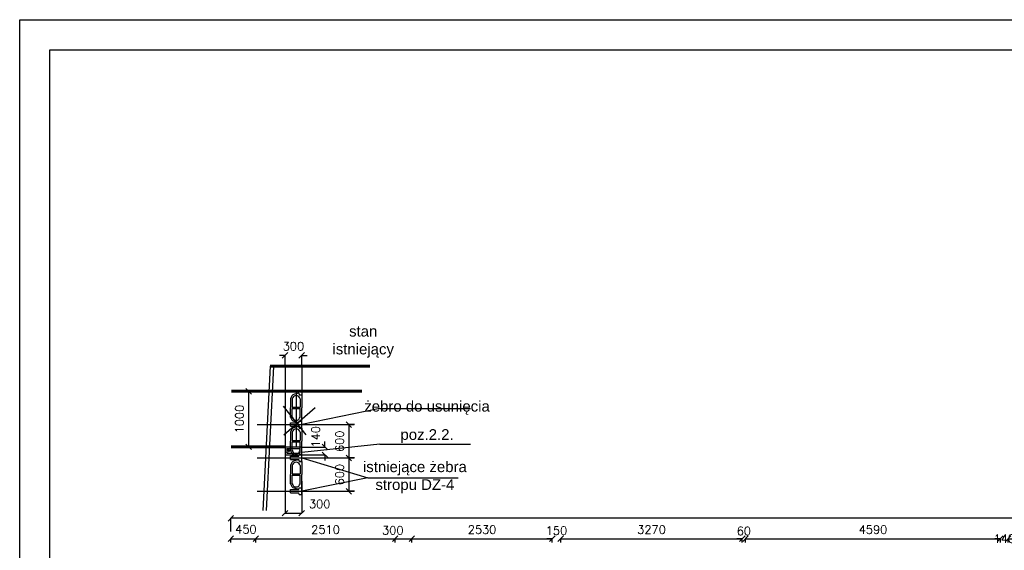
# Model space of a CAD drawing. Header units: millimetres. Extents: x -29041 to 64500, y 110629 to 283923.
# Tile 9 of 49: x -5566 to 12167, y 144107 to 153657. Entities that reach past the tile are written whole.
import ezdxf

# ---------------------------------------------------------------- set-up
doc = ezdxf.new("R2010")
doc.units = ezdxf.units.MM
doc.linetypes.add('ACAD_ISO04W100', pattern=[30, 24, -3, 0, -3])
for name, color, linetype in [('beton', 7, 'Continuous'), ('cienka', 1, 'Continuous'), ('konstrukcja', 3, 'Continuous'), ('LC_Rzutnia', 7, 'Continuous'), ('osie', 1, 'ACAD_ISO04W100'), ('sciany', 7, 'Continuous'), ('ZBR_PRET', 3, 'Continuous')]:
    doc.layers.add(name, color=color, linetype=linetype)
doc.layers.add('ISTN_PRZEKROJOWA', color=7, linetype='Continuous', lineweight=60)
doc.layers.add('NIE do druku', color=215, linetype='Continuous', plot=False)
doc.styles.get("Standard").update_dxf_attribs({"font": 'arial.ttf'})
doc.styles.add('TXT 50', font='simplex.shx', dxfattribs={"height": 150})
doc.styles.add('txt150', font='arial.ttf', dxfattribs={"height": 150})
doc.dimstyles.new('wymiary1do50', dxfattribs={"dimtxt": 150, "dimasz": 100, "dimexe": 0.18, "dimexo": 0.066, "dimgap": 90, "dimtad": 1, "dimdec": 0, "dimzin": 0, "dimdsep": 46, "dimtxsty": 'txt150', "dimblk": 'OBLIQUE', "dimcen": 0.09, "dimclrd": 1, "dimclre": 1, "dimadec": 0, "dimazin": 0, "dimtfac": 1, "dimtdec": 0, "dimtix": 1, "dimtofl": 0, "dimtmove": 2, "dimatfit": 3, "dimfxl": 1, "dimtfillclr": 256, "dimtolj": 1, "dimtzin": 0, "dimarcsym": 0})

# ---------------------------------------------------------------- blocks, each defined once
blk = doc.blocks.new('_Oblique')
at = {"layer": 'sciany', "color": 0, "lineweight": -2}
blk.add_line((-0.5, -0.5), (0.5, 0.5), dxfattribs=at)
blk = doc.blocks.new('*D14')
at = {"layer": 'beton', "color": 1, "lineweight": -2}
for p, q in [((-1763, 144445), (-1763, 144683)), ((50870, 144683), (-1763, 144683)), ((50870, 144515), (50870, 144683))]:
    blk.add_line(p, q, dxfattribs=at)
at = {"layer": 'Defpoints', "color": 0}
for p in [(-1763, 144683), (-1763, 144445), (50870, 144515)]:
    blk.add_point(p, dxfattribs=at)
at = {"layer": 'beton', "color": 1, "lineweight": -2, "xscale": 100, "yscale": 100, "zscale": 100, "rotation": 180}
blk.add_blockref('_Oblique', (-1763, 144683), dxfattribs=at)
at = {"layer": 'beton', "color": 1, "lineweight": -2, "xscale": 100, "yscale": 100, "zscale": 100}
blk.add_blockref('_Oblique', (50870, 144683), dxfattribs=at)
at = {"layer": 'beton', "color": 0, "insert": (24554, 144848), "char_height": 150, "attachment_point": 5, "style": 'TXT 50'}
blk.add_mtext('\\A1;52633', dxfattribs=at)
blk = doc.blocks.new('*D15')
at = {"layer": 'beton', "color": 1, "lineweight": -2}
for p, q in [((-1763, 144245), (-1763, 144315)), ((-1763, 144315), (-1313, 144315)), ((-1313, 144245), (-1313, 144315))]:
    blk.add_line(p, q, dxfattribs=at)
at = {"layer": 'Defpoints', "color": 0}
for p in [(-1763, 144245), (-1313, 144315), (-1313, 144245)]:
    blk.add_point(p, dxfattribs=at)
at = {"layer": 'beton', "color": 1, "lineweight": -2, "xscale": 100, "yscale": 100, "zscale": 100, "rotation": 180}
blk.add_blockref('_Oblique', (-1763, 144315), dxfattribs=at)
at = {"layer": 'beton', "color": 1, "lineweight": -2, "xscale": 100, "yscale": 100, "zscale": 100}
blk.add_blockref('_Oblique', (-1313, 144315), dxfattribs=at)
at = {"layer": 'beton', "color": 0, "insert": (-1491, 144486), "char_height": 150, "attachment_point": 5, "style": 'TXT 50'}
blk.add_mtext('\\A1;450', dxfattribs=at)
blk = doc.blocks.new('*D16')
at = {"layer": 'beton', "color": 1, "lineweight": -2}
for p, q in [((-1313, 144245), (-1313, 144315)), ((-1313, 144315), (1197, 144315)), ((1197, 144245), (1197, 144315))]:
    blk.add_line(p, q, dxfattribs=at)
at = {"layer": 'Defpoints', "color": 0}
for p in [(-1313, 144245), (1197, 144315), (1197, 144245)]:
    blk.add_point(p, dxfattribs=at)
at = {"layer": 'beton', "color": 1, "lineweight": -2, "xscale": 100, "yscale": 100, "zscale": 100, "rotation": 180}
blk.add_blockref('_Oblique', (-1313, 144315), dxfattribs=at)
at = {"layer": 'beton', "color": 1, "lineweight": -2, "xscale": 100, "yscale": 100, "zscale": 100}
blk.add_blockref('_Oblique', (1197, 144315), dxfattribs=at)
at = {"layer": 'beton', "color": 0, "insert": (-58, 144480), "char_height": 150, "attachment_point": 5, "style": 'TXT 50'}
blk.add_mtext('\\A1;2510', dxfattribs=at)
blk = doc.blocks.new('*D17')
at = {"layer": 'beton', "color": 1, "lineweight": -2}
for p, q in [((1197, 144245), (1197, 144315)), ((1197, 144315), (1497, 144315)), ((1497, 144245), (1497, 144315))]:
    blk.add_line(p, q, dxfattribs=at)
at = {"layer": 'Defpoints', "color": 0}
for p in [(1197, 144245), (1497, 144315), (1497, 144245)]:
    blk.add_point(p, dxfattribs=at)
at = {"layer": 'beton', "color": 1, "lineweight": -2, "xscale": 100, "yscale": 100, "zscale": 100, "rotation": 180}
blk.add_blockref('_Oblique', (1197, 144315), dxfattribs=at)
at = {"layer": 'beton', "color": 1, "lineweight": -2, "xscale": 100, "yscale": 100, "zscale": 100}
blk.add_blockref('_Oblique', (1497, 144315), dxfattribs=at)
at = {"layer": 'beton', "color": 0, "insert": (1154, 144467), "char_height": 150, "attachment_point": 5, "style": 'TXT 50'}
blk.add_mtext('\\A1;300', dxfattribs=at)
blk = doc.blocks.new('*D18')
at = {"layer": 'beton', "color": 1, "lineweight": -2}
for p, q in [((1497, 144245), (1497, 144315)), ((1497, 144315), (4027, 144315)), ((4027, 144245), (4027, 144315))]:
    blk.add_line(p, q, dxfattribs=at)
at = {"layer": 'Defpoints', "color": 0}
for p in [(1497, 144245), (4027, 144315), (4027, 144245)]:
    blk.add_point(p, dxfattribs=at)
at = {"layer": 'beton', "color": 1, "lineweight": -2, "xscale": 100, "yscale": 100, "zscale": 100, "rotation": 180}
blk.add_blockref('_Oblique', (1497, 144315), dxfattribs=at)
at = {"layer": 'beton', "color": 1, "lineweight": -2, "xscale": 100, "yscale": 100, "zscale": 100}
blk.add_blockref('_Oblique', (4027, 144315), dxfattribs=at)
at = {"layer": 'beton', "color": 0, "insert": (2762, 144480), "char_height": 150, "attachment_point": 5, "style": 'TXT 50'}
blk.add_mtext('\\A1;2530', dxfattribs=at)
blk = doc.blocks.new('*D19')
at = {"layer": 'beton', "color": 1, "lineweight": -2}
for p, q in [((4027, 144315), (3927, 144315)), ((4027, 144245), (4027, 144315)), ((4178, 144245), (4178, 144315)), ((4178, 144315), (4278, 144315))]:
    blk.add_line(p, q, dxfattribs=at)
at = {"layer": 'Defpoints', "color": 0}
for p in [(4027, 144245), (4178, 144315), (4178, 144245)]:
    blk.add_point(p, dxfattribs=at)
at = {"layer": 'beton', "color": 1, "lineweight": -2, "xscale": 100, "yscale": 100, "zscale": 100}
blk.add_blockref('_Oblique', (4027, 144315), dxfattribs=at)
at = {"layer": 'beton', "color": 1, "lineweight": -2, "xscale": 100, "yscale": 100, "zscale": 100, "rotation": 180}
blk.add_blockref('_Oblique', (4178, 144315), dxfattribs=at)
at = {"layer": 'beton', "color": 0, "insert": (4102, 144461), "char_height": 150, "attachment_point": 5, "style": 'TXT 50'}
blk.add_mtext('\\A1;150', dxfattribs=at)
blk = doc.blocks.new('*D20')
at = {"layer": 'beton', "color": 1, "lineweight": -2}
for p, q in [((4178, 144245), (4178, 144315)), ((4178, 144315), (7448, 144315)), ((7448, 144245), (7448, 144315))]:
    blk.add_line(p, q, dxfattribs=at)
at = {"layer": 'Defpoints', "color": 0}
for p in [(4178, 144245), (7448, 144315), (7448, 144245)]:
    blk.add_point(p, dxfattribs=at)
at = {"layer": 'beton', "color": 1, "lineweight": -2, "xscale": 100, "yscale": 100, "zscale": 100, "rotation": 180}
blk.add_blockref('_Oblique', (4178, 144315), dxfattribs=at)
at = {"layer": 'beton', "color": 1, "lineweight": -2, "xscale": 100, "yscale": 100, "zscale": 100}
blk.add_blockref('_Oblique', (7448, 144315), dxfattribs=at)
at = {"layer": 'beton', "color": 0, "insert": (5813, 144480), "char_height": 150, "attachment_point": 5, "style": 'TXT 50'}
blk.add_mtext('\\A1;3270', dxfattribs=at)
blk = doc.blocks.new('*D21')
at = {"layer": 'beton', "color": 1, "lineweight": -2}
for p, q in [((7448, 144315), (7348, 144315)), ((7448, 144245), (7448, 144315)), ((7507, 144245), (7507, 144315)), ((7507, 144315), (7607, 144315))]:
    blk.add_line(p, q, dxfattribs=at)
at = {"layer": 'Defpoints', "color": 0}
for p in [(7448, 144245), (7507, 144315), (7507, 144245)]:
    blk.add_point(p, dxfattribs=at)
at = {"layer": 'beton', "color": 1, "lineweight": -2, "xscale": 100, "yscale": 100, "zscale": 100}
blk.add_blockref('_Oblique', (7448, 144315), dxfattribs=at)
at = {"layer": 'beton', "color": 1, "lineweight": -2, "xscale": 100, "yscale": 100, "zscale": 100, "rotation": 180}
blk.add_blockref('_Oblique', (7507, 144315), dxfattribs=at)
at = {"layer": 'beton', "color": 0, "insert": (7477, 144455), "char_height": 150, "attachment_point": 5, "style": 'TXT 50'}
blk.add_mtext('\\A1;60', dxfattribs=at)
blk = doc.blocks.new('*D22')
at = {"layer": 'beton', "color": 1, "lineweight": -2}
for p, q in [((7507, 144245), (7507, 144315)), ((7507, 144315), (12097, 144315)), ((12097, 144245), (12097, 144315))]:
    blk.add_line(p, q, dxfattribs=at)
at = {"layer": 'Defpoints', "color": 0}
for p in [(7507, 144245), (12097, 144315), (12097, 144245)]:
    blk.add_point(p, dxfattribs=at)
at = {"layer": 'beton', "color": 1, "lineweight": -2, "xscale": 100, "yscale": 100, "zscale": 100, "rotation": 180}
blk.add_blockref('_Oblique', (7507, 144315), dxfattribs=at)
at = {"layer": 'beton', "color": 1, "lineweight": -2, "xscale": 100, "yscale": 100, "zscale": 100}
blk.add_blockref('_Oblique', (12097, 144315), dxfattribs=at)
at = {"layer": 'beton', "color": 0, "insert": (9802, 144480), "char_height": 150, "attachment_point": 5, "style": 'TXT 50'}
blk.add_mtext('\\A1;4590', dxfattribs=at)
blk = doc.blocks.new('*D23')
at = {"layer": 'beton', "color": 1, "lineweight": -2}
for p, q in [((12097, 144315), (11997, 144315)), ((12097, 144245), (12097, 144315)), ((12237, 144245), (12237, 144315)), ((12237, 144315), (12337, 144315))]:
    blk.add_line(p, q, dxfattribs=at)
at = {"layer": 'Defpoints', "color": 0}
for p in [(12097, 144245), (12237, 144315), (12237, 144245)]:
    blk.add_point(p, dxfattribs=at)
at = {"layer": 'beton', "color": 1, "lineweight": -2, "xscale": 100, "yscale": 100, "zscale": 100}
blk.add_blockref('_Oblique', (12097, 144315), dxfattribs=at)
at = {"layer": 'beton', "color": 1, "lineweight": -2, "xscale": 100, "yscale": 100, "zscale": 100, "rotation": 180}
blk.add_blockref('_Oblique', (12237, 144315), dxfattribs=at)
at = {"layer": 'beton', "color": 0, "insert": (12167, 144315), "char_height": 150, "attachment_point": 5, "style": 'TXT 50'}
blk.add_mtext('\\A1;140', dxfattribs=at)
blk = doc.blocks.new('*D229')
at = {"layer": 'beton', "color": 1, "lineweight": -2}
for p, q in [((-786, 147615), (-886, 147615)), ((-786, 147419), (-786, 147615)), ((-486, 147419), (-486, 147615)), ((-486, 147615), (-386, 147615))]:
    blk.add_line(p, q, dxfattribs=at)
at = {"layer": 'Defpoints', "color": 0}
for p in [(-486, 147615), (-786, 147419), (-486, 147419)]:
    blk.add_point(p, dxfattribs=at)
at = {"layer": 'beton', "color": 1, "lineweight": -2, "xscale": 100, "yscale": 100, "zscale": 100}
blk.add_blockref('_Oblique', (-786, 147615), dxfattribs=at)
at = {"layer": 'beton', "color": 1, "lineweight": -2, "xscale": 100, "yscale": 100, "zscale": 100, "rotation": 180}
blk.add_blockref('_Oblique', (-486, 147615), dxfattribs=at)
at = {"layer": 'beton', "color": 0, "insert": (-636, 147780), "char_height": 150, "attachment_point": 5, "style": 'TXT 50'}
blk.add_mtext('\\A1;300', dxfattribs=at)
blk = doc.blocks.new('*D224')
at = {"layer": 'beton', "color": 1, "lineweight": -2}
for p, q in [((-486, 145966), (-68, 145966)), ((-69, 145966), (-69, 146066)), ((-486, 145826), (-68, 145826)), ((-69, 145826), (-69, 145726))]:
    blk.add_line(p, q, dxfattribs=at)
at = {"layer": 'Defpoints', "color": 0}
for p in [(-486, 145966), (-69, 145966), (-486, 145826)]:
    blk.add_point(p, dxfattribs=at)
at = {"layer": 'beton', "color": 1, "lineweight": -2, "xscale": 100, "yscale": 100, "zscale": 100}
for p, rotation in [((-69, 145966), 270), ((-69, 145826), 90)]:
    blk.add_blockref('_Oblique', p, dxfattribs=dict(at, rotation=rotation))
at = {"layer": 'beton', "color": 0, "insert": (-234, 146150), "char_height": 150, "attachment_point": 5, "rotation": 90, "style": 'TXT 50'}
blk.add_mtext('\\A1;140', dxfattribs=at)
blk = doc.blocks.new('*D225')
at = {"layer": 'beton', "color": 1, "lineweight": -2}
for p, q in [((-1085, 146969), (-1443, 146969)), ((-1443, 146969), (-1443, 145969)), ((-1085, 145969), (-1443, 145969))]:
    blk.add_line(p, q, dxfattribs=at)
at = {"layer": 'Defpoints', "color": 0}
for p in [(-1085, 146969), (-1443, 145969), (-1085, 145969)]:
    blk.add_point(p, dxfattribs=at)
at = {"layer": 'beton', "color": 1, "lineweight": -2, "xscale": 100, "yscale": 100, "zscale": 100}
for p, rotation in [((-1443, 146969), 90), ((-1443, 145969), 270)]:
    blk.add_blockref('_Oblique', p, dxfattribs=dict(at, rotation=rotation))
at = {"layer": 'beton', "color": 0, "insert": (-1608, 146469), "char_height": 150, "attachment_point": 5, "rotation": 90, "style": 'TXT 50'}
blk.add_mtext('\\A1;1000', dxfattribs=at)
blk = doc.blocks.new('*D232')
at = {"layer": 'beton', "color": 1, "lineweight": -2}
for p, q in [((-486, 145349), (-486, 144776)), ((-786, 145055), (-786, 144776)), ((-786, 144776), (-486, 144776))]:
    blk.add_line(p, q, dxfattribs=at)
at = {"layer": 'Defpoints', "color": 0}
for p in [(-486, 145349), (-786, 145055), (-486, 144776)]:
    blk.add_point(p, dxfattribs=at)
at = {"layer": 'beton', "color": 1, "lineweight": -2, "xscale": 100, "yscale": 100, "zscale": 100, "rotation": 180}
blk.add_blockref('_Oblique', (-786, 144776), dxfattribs=at)
at = {"layer": 'beton', "color": 1, "lineweight": -2, "xscale": 100, "yscale": 100, "zscale": 100}
blk.add_blockref('_Oblique', (-486, 144776), dxfattribs=at)
at = {"layer": 'beton', "color": 0, "insert": (-163, 144941), "char_height": 150, "attachment_point": 5, "style": 'TXT 50'}
blk.add_mtext('\\A1;300', dxfattribs=at)
blk = doc.blocks.new('*D264')
at = {"layer": 'beton', "color": 1, "lineweight": -2}
for p, q in [((462, 146369), (362, 146369)), ((362, 146369), (362, 145769)), ((462, 145769), (362, 145769))]:
    blk.add_line(p, q, dxfattribs=at)
at = {"layer": 'Defpoints', "color": 0}
for p in [(463, 146369), (362, 145769), (463, 145769)]:
    blk.add_point(p, dxfattribs=at)
at = {"layer": 'beton', "color": 1, "lineweight": -2, "xscale": 100, "yscale": 100, "zscale": 100}
for p, rotation in [((362, 146369), 90), ((362, 145769), 270)]:
    blk.add_blockref('_Oblique', p, dxfattribs=dict(at, rotation=rotation))
at = {"layer": 'beton', "color": 0, "insert": (197, 146069), "char_height": 150, "attachment_point": 5, "rotation": 90, "style": 'TXT 50'}
blk.add_mtext('\\A1;600', dxfattribs=at)
blk = doc.blocks.new('*D265')
at = {"layer": 'beton', "color": 1, "lineweight": -2}
for p, q in [((462, 145769), (362, 145769)), ((362, 145769), (362, 145169)), ((462, 145169), (362, 145169))]:
    blk.add_line(p, q, dxfattribs=at)
at = {"layer": 'Defpoints', "color": 0}
for p in [(462, 145769), (362, 145169), (463, 145169)]:
    blk.add_point(p, dxfattribs=at)
at = {"layer": 'beton', "color": 1, "lineweight": -2, "xscale": 100, "yscale": 100, "zscale": 100}
for p, rotation in [((362, 145769), 90), ((362, 145169), 270)]:
    blk.add_blockref('_Oblique', p, dxfattribs=dict(at, rotation=rotation))
at = {"layer": 'beton', "color": 0, "insert": (197, 145469), "char_height": 150, "attachment_point": 5, "rotation": 90, "style": 'TXT 50'}
blk.add_mtext('\\A1;600', dxfattribs=at)

msp = doc.modelspace()

# ---------------------------------------------------------------- linework, layer by layer
at = {"layer": 'beton'}
for p, q in [((-1056.25694, 147419.14619), (-1186.015, 144823.98496)), ((-996.3318, 147416.14993), (-1125.94005, 144823.98496)), ((-1056.25694, 147419.14619), (-996.3318, 147416.14993)), ((-786.19537, 147419.14619), (-786.19537, 144814.91565)), ((-486.19537, 147419.14619), (-486.19537, 146669.14619)), ((-686.19537, 146834.32363), (-686.19537, 146669.14619)), ((-656.19537, 146832.02053), (-656.19537, 146681.14619)), ((-540.431, 146934.14619), (-618.62074, 146915.7997)), ((-586.19537, 146969.14619), (-586.19537, 145969.14619)), ((-540.431, 146934.14619), (-535.431, 146904.14619)), ((-535.431, 146904.14619), (-486.19537, 146904.14619)), ((-516.19537, 146832.02053), (-516.19537, 146681.14619)), ((-821.13083, 146698.69689), (-410.80674, 146182.39498)), ((-807.83309, 146184.29321), (-245.53736, 146677.8169)), ((-686.19537, 146503.96874), (-686.19537, 146669.14619)), ((-656.19537, 146681.14619), (-516.19537, 146681.14619)), ((-656.19537, 146506.27184), (-656.19537, 146657.14619)), ((-656.19537, 146657.14619), (-516.19537, 146657.14619)), ((-516.19537, 146506.27184), (-516.19537, 146657.14619)), ((-486.19537, 146434.14619), (-486.19537, 146669.14619)), ((-686.19537, 146399.14619), (-536.19537, 146399.14619)), ((-686.19537, 146339.14619), (-686.19537, 146399.14619)), ((-686.19537, 146339.14619), (-536.19537, 146339.14619)), ((-540.431, 146404.14619), (-618.62074, 146422.49267)), ((-540.431, 146334.14619), (-618.62074, 146315.7997)), ((-540.431, 146404.14619), (-535.431, 146434.14619)), ((-540.431, 146334.14619), (-535.431, 146304.14619)), ((-536.19537, 146399.14619), (-531.19537, 146429.14619)), ((-531.19537, 146309.14619), (-536.19537, 146339.14619)), ((-535.431, 146434.14619), (-486.19537, 146434.14619)), ((-535.431, 146304.14619), (-486.19537, 146304.14619)), ((-531.19537, 146429.14619), (-486.19537, 146429.14619)), ((-531.19537, 146309.14619), (-486.19537, 146309.14619)), ((-486.19537, 146309.14619), (-486.19537, 146429.14619)), ((-486.19537, 146304.14619), (-486.19537, 146069.14619)), ((-686.19537, 146234.32363), (-686.19537, 146069.14619)), ((-656.19537, 146232.02053), (-656.19537, 146081.14619)), ((-516.19537, 146232.02053), (-516.19537, 146081.14619)), ((-686.19537, 145903.96874), (-686.19537, 146069.14619)), ((-656.19537, 146081.14619), (-516.19537, 146081.14619)), ((-656.19537, 145906.27184), (-656.19537, 146057.14619)), ((-656.19537, 146057.14619), (-516.19537, 146057.14619)), ((-516.19537, 145906.27184), (-516.19537, 146057.14619)), ((-486.19537, 145834.14619), (-486.19537, 146069.14619)), ((-686.19537, 145799.14619), (-536.19537, 145799.14619)), ((-686.19537, 145739.14619), (-686.19537, 145799.14619)), ((-540.431, 145804.14619), (-618.62074, 145822.49267)), ((-540.431, 145804.14619), (-535.431, 145834.14619)), ((-536.19537, 145799.14619), (-531.19537, 145829.14619)), ((-535.431, 145834.14619), (-486.19537, 145834.14619)), ((-531.19537, 145829.14619), (-486.19537, 145829.14619)), ((-486.19537, 145709.14619), (-486.19537, 145829.14619)), ((-686.19537, 145739.14619), (-536.19537, 145739.14619)), ((-686.19537, 145634.32363), (-686.19537, 145469.14619)), ((-656.19537, 145632.02053), (-656.19537, 145481.14619)), ((-540.431, 145734.14619), (-618.62074, 145715.7997)), ((-540.431, 145734.14619), (-535.431, 145704.14619)), ((-531.19537, 145709.14619), (-536.19537, 145739.14619)), ((-535.431, 145704.14619), (-486.19537, 145704.14619)), ((-531.19537, 145709.14619), (-486.19537, 145709.14619)), ((-516.19537, 145632.02053), (-516.19537, 145481.14619)), ((-486.19537, 145704.14619), (-486.19537, 145469.14619)), ((-686.19537, 145303.96874), (-686.19537, 145469.14619)), ((-656.19537, 145481.14619), (-516.19537, 145481.14619)), ((-656.19537, 145306.27184), (-656.19537, 145457.14619)), ((-656.19537, 145457.14619), (-516.19537, 145457.14619)), ((-516.19537, 145306.27184), (-516.19537, 145457.14619)), ((-486.19537, 145234.14619), (-486.19537, 145469.14619)), ((-540.431, 145204.14619), (-535.431, 145234.14619)), ((-535.431, 145234.14619), (-486.19537, 145234.14619)), ((-686.19537, 145199.14619), (-536.19537, 145199.14619)), ((-686.19537, 145139.14619), (-686.19537, 145199.14619)), ((-686.19537, 145139.14619), (-536.19537, 145139.14619)), ((-540.431, 145204.14619), (-618.62074, 145222.49267)), ((-536.19537, 145199.14619), (-531.19537, 145229.14619)), ((-531.19537, 145109.14619), (-536.19537, 145139.14619)), ((-531.19537, 145229.14619), (-486.19537, 145229.14619)), ((-531.19537, 145109.14619), (-486.19537, 145109.14619)), ((-486.19537, 145109.14619), (-486.19537, 145229.14619))]:
    msp.add_line(p, q, dxfattribs=at)
for centre, radius, start, end in [((-586.19537, 146820.14619), 101, 108.726030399, 171.930698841), ((-586.19537, 146820.14619), 71, 9.627632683, 170.372367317), ((-586.19537, 146518.14619), 101, 188.069301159, 251.273969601), ((-586.19537, 146518.14619), 71, 189.627632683, 350.372367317), ((-586.19537, 146220.14619), 101, 108.726030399, 171.930698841), ((-586.19537, 146220.14619), 71, 9.627632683, 170.372367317), ((-586.19537, 145918.14619), 101, 188.069301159, 251.273969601), ((-586.19537, 145918.14619), 71, 189.627632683, 350.372367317), ((-586.19537, 145620.14619), 101, 108.726030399, 171.930698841), ((-586.19537, 145620.14619), 71, 9.627632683, 170.372367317), ((-586.19537, 145318.14619), 101, 188.069301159, 251.273969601), ((-586.19537, 145318.14619), 71, 189.627632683, 350.372367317)]:
    msp.add_arc(centre, radius, start, end, dxfattribs=at)
at = {"layer": 'cienka'}
for p, q in [((921.26307, 146659.46221), (-486.19537, 146369.14619)), ((921.26307, 146659.46221), (2552.8171, 146659.46221)), ((921.26307, 146015.76754), (-486.19537, 145866.43418)), ((921.26307, 146015.76754), (2552.8171, 146015.76754)), ((-486.12937, 145769.14619), (701.98437, 145409.26056)), ((701.98437, 145409.26056), (-486.12937, 145169.14619)), ((701.98437, 145409.26056), (2333.53839, 145409.26056))]:
    msp.add_line(p, q, dxfattribs=at)
at = {"layer": 'ISTN_PRZEKROJOWA'}
for p, q in [((-1056.25694, 147419.14619), (742.30996, 147419.14619)), ((-1751.15879, 146969.14619), (-786.19537, 146969.14619)), ((-786.19537, 146969.14619), (597.81504, 146969.14619)), ((-1758.93638, 145969.14619), (-793.97296, 145969.14619))]:
    msp.add_line(p, q, dxfattribs=at)
at = {"layer": 'konstrukcja'}
for p, q in [((-1451.22479, 145969.14619), (-486.26137, 145969.14619)), ((-786.19537, 145826.18021), (-486.19537, 145826.18021)), ((-756.19537, 145939.14619), (-756.19537, 145856.18021)), ((-756.19537, 145939.14619), (-516.19537, 145939.14619)), ((-756.19537, 145939.14619), (-756.19537, 145856.18021)), ((-756.19537, 145939.14619), (-516.19537, 145939.14619)), ((-756.19537, 145856.18021), (-516.19537, 145856.18021)), ((-756.19537, 145856.18021), (-516.19537, 145856.18021)), ((-516.19537, 145856.18021), (-516.19537, 145939.14619)), ((-516.19537, 145856.18021), (-516.19537, 145939.14619))]:
    msp.add_line(p, q, dxfattribs=at)
at = {"layer": 'LC_Rzutnia', "lineweight": 30}
msp.add_lwpolyline([(-5020.64439, 153111.97887), (55694.98571, 153111.97887), (55694.98571, 111174.18851), (-5020.64439, 111174.18851)], close=True, dxfattribs=at)
at = {"layer": 'NIE do druku', "lineweight": 30}
msp.add_lwpolyline([(-5565.84305, 153657.17753), (56240.18437, 153657.17753), (56240.18437, 110628.98985), (-5565.84305, 110628.98985)], close=True, dxfattribs=at)
at = {"layer": 'osie', "ltscale": 0.5}
for p, q in [((-1288.80993, 146369.14619), (462.51682, 146369.14619)), ((-1288.80993, 145769.14619), (462.51682, 145769.14619)), ((-1288.80993, 145169.14619), (462.51682, 145169.14619))]:
    msp.add_line(p, q, dxfattribs=at)
at = {"layer": 'ZBR_PRET'}
for p, q in [((-756.19537, 145923.01933), (-709.64869, 145876.47265)), ((-740.06851, 145939.14619), (-693.52183, 145892.59951))]:
    msp.add_line(p, q, dxfattribs=at)
for centre, radius in [((-748.72437, 145931.22246), 5), ((-748.72437, 145864.48281), 5), ((-748.72437, 145931.22246), 3.99347), ((-748.72437, 145864.48281), 3.99347), ((-748.72437, 145931.22246), 3), ((-748.72437, 145864.48281), 3), ((-748.72437, 145931.22246), 1.5), ((-748.72437, 145864.48281), 1.5), ((-524.7254, 145931.22246), 5), ((-524.7254, 145864.48281), 5), ((-524.7254, 145931.22246), 3.99347), ((-524.7254, 145864.48281), 3.99347), ((-524.7254, 145931.22246), 3), ((-524.7254, 145864.48281), 3), ((-524.7254, 145931.22246), 1.5), ((-524.7254, 145864.48281), 1.5)]:
    msp.add_circle(centre, radius, dxfattribs=at)

# ---------------------------------------------------------------- texts
at = {"layer": 'konstrukcja', "color": 7, "ltscale": 5, "char_height": 192.78, "attachment_point": 5}
for s, insert, width in [('{\\fArial|b0|i0|c238|p34;stan istniejący}', (620.61115, 147861.11059), 343.3446942), ('{\\fArial|b0|i0|c238|p34;żebro do usunięcia}', (1770.77091, 146671.16639), 2236.511789), ('{\\fArial|b0|i0|c238|p34;poz.2.2.}', (1770.77091, 146161.9307), 2236.511789), ('{\\fArial|b0|i0|c238|p34;istniejące żebra stropu DZ-4}', (1551.49221, 145420.96474), 2236.511789)]:
    msp.add_mtext(s, dxfattribs=dict(at, insert=insert, width=width))

# ---------------------------------------------------------------- dimensions: what is measured, and where the dimension line sits
at = {"layer": 'beton'}
for base, p1, p2, picture, middle in [((-486.19537, 147614.84658), (-786.19537, 147419.14619), (-486.19537, 147419.14619), '*D229', (-636.19537, 147779.84658)), ((-1762.87843, 144682.80935), (50869.97434, 144515.03834), (-1762.87843, 144445.03834), '*D14', (24553.54796, 144847.80935)), ((1197.12157, 144315.03834), (-1312.87843, 144245.03834), (1197.12157, 144245.03834), '*D16', (-57.87843, 144480.03834)), ((4027.12157, 144315.03834), (1497.12157, 144245.03834), (4027.12157, 144245.03834), '*D18', (2762.12157, 144480.03834)), ((7447.55411, 144315.03834), (4177.55411, 144245.03834), (7447.55411, 144245.03834), '*D20', (5812.55411, 144480.03834)), ((12097.12157, 144315.03834), (7507.12157, 144245.03834), (12097.12157, 144245.03834), '*D22', (9802.12157, 144480.03834))]:
    dim = msp.add_linear_dim(base=base, p1=p1, p2=p2, dimstyle='wymiary1do50', override={"dimtxsty": 'TXT 50'}, dxfattribs=at)
    dim.commit()
    dim.dimension.update_dxf_attribs({"geometry": picture, "text_midpoint": middle})
for base, p1, p2, picture, middle in [((-1443.2672, 145969.14619), (-1085.0683, 146969.14619), (-1085.0683, 145969.14619), '*D225', (-1608.2672, 146469.14619)), ((362.29406, 145769.14619), (462.51682, 146369.14619), (462.51682, 145769.14619), '*D264', (197.29406, 146069.14619)), ((362.29406, 145169.14619), (461.89182, 145769.14619), (462.51682, 145169.14619), '*D265', (197.29406, 145469.14619))]:
    dim = msp.add_linear_dim(base=base, p1=p1, p2=p2, angle=90, dimstyle='wymiary1do50', override={"dimtxsty": 'TXT 50'}, dxfattribs=at)
    dim.commit()
    dim.dimension.update_dxf_attribs({"geometry": picture, "text_midpoint": middle})
dim = msp.add_linear_dim(base=(-68.53659, 145966.18021), p1=(-486.19537, 145826.18021), p2=(-486.19537, 145966.18021), angle=90, dimstyle='wymiary1do50', override={"dimtxsty": 'TXT 50'}, dxfattribs=at)
dim.commit()
dim.dimension.update_dxf_attribs({"geometry": '*D224', "text_midpoint": (-233.53659, 146150.32102), "dimtype": 160})
for base, p1, p2, picture, middle in [((-486.19537, 144776.43849), (-786.19537, 145054.60112), (-486.19537, 145348.83165), '*D232', (-162.79413, 144941.43849)), ((-1312.87843, 144315.03834), (-1762.87843, 144245.03834), (-1312.87843, 144245.03834), '*D15', (-1491.38798, 144485.67117)), ((1497.12157, 144315.03834), (1197.12157, 144245.03834), (1497.12157, 144245.03834), '*D17', (1154.26443, 144466.83906)), ((4177.55411, 144315.03834), (4027.12157, 144245.03834), (4177.55411, 144245.03834), '*D19', (4102.33784, 144461.00893)), ((7507.12157, 144315.03834), (7447.55411, 144245.03834), (7507.12157, 144245.03834), '*D21', (7477.33784, 144455.40043)), ((12237.12157, 144315.03834), (12097.12157, 144245.03834), (12237.12157, 144245.03834), '*D23', (12167.12157, 144315.03834))]:
    dim = msp.add_linear_dim(base=base, p1=p1, p2=p2, dimstyle='wymiary1do50', override={"dimtxsty": 'TXT 50'}, dxfattribs=at)
    dim.commit()
    dim.dimension.update_dxf_attribs({"geometry": picture, "text_midpoint": middle, "dimtype": 160})

doc.saveas('drawing.dxf')
